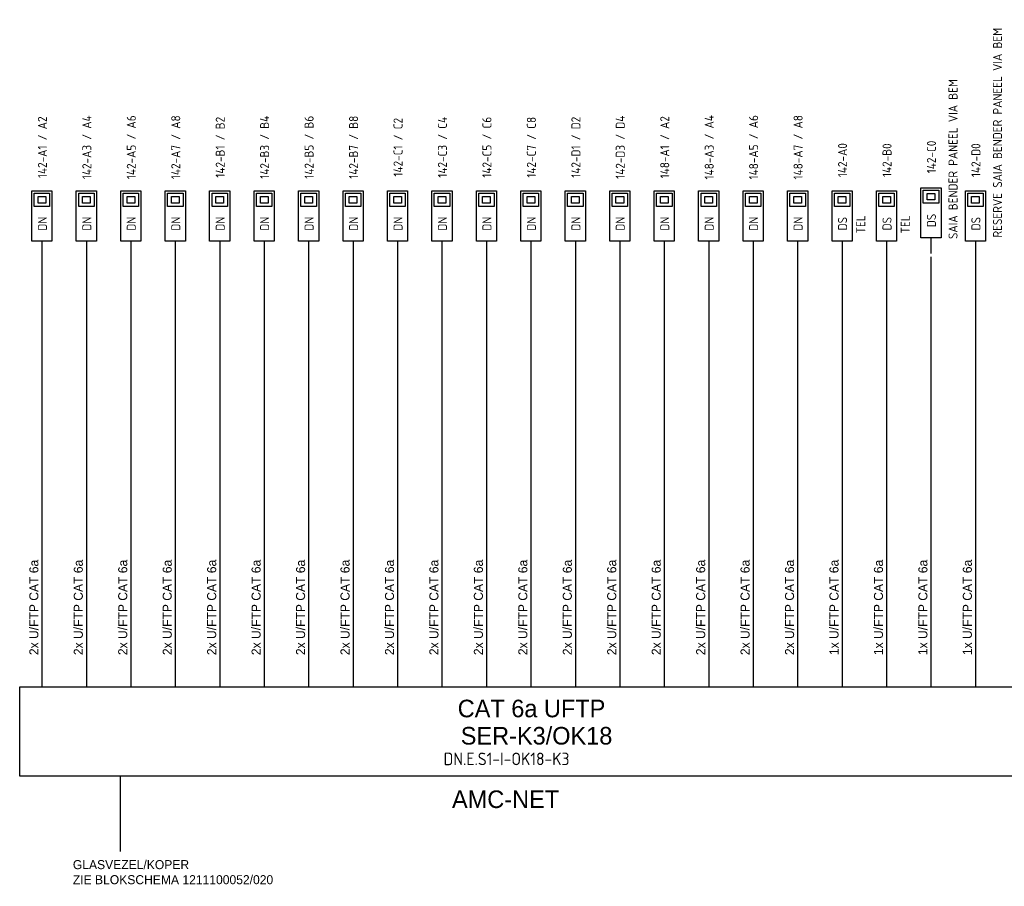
# Model space of a CAD drawing. Header units: millimetres. Extents: x 30 to 777, y 26 to 479.
# Tile 1 of 6: x 30 to 226, y 131 to 304. Entities that reach past the tile are written whole.
import ezdxf
from ezdxf.enums import TextEntityAlignment as Align

# ---------------------------------------------------------------- set-up
doc = ezdxf.new("R2010")
doc.units = ezdxf.units.MM
for name, color, linetype in [('AT$1A---_BIJSCHRIFT', 7, 'Continuous'), ('AT$1A---_TEKST', 2, 'Continuous'), ('E--L6100', 3, 'Continuous'), ('E--L6400', 3, 'Continuous'), ('EB6441--_ATTRIB', 2, 'Continuous'), ('EL6441--_DN', 7, 'Continuous')]:
    doc.layers.add(name, color=color, linetype=linetype)
doc.styles.add('GBB_ISOP', font='b-gbp3.shx')
doc.styles.add('NORATT', font='isocp.shx')
doc.styles.add('Normaal_staand', font='iso.shx')

# ---------------------------------------------------------------- blocks, each defined once
blk = doc.blocks.new('DATA-LS3')
at = {"layer": 'E--L6400', "color": 2, "linetype": 'Continuous'}
blk.add_line((3.1, 0), (0, 0), dxfattribs=at)
for points in [[(13.1, -2), (3.1, -2), (3.1, 2), (13.1, 2)], [(12.63, 1.53), (12.63, -1.54), (10.01, -1.54), (10.01, 1.53)], [(11.98, 0.76), (11.98, -0.77), (10.67, -0.77), (10.67, 0.76)]]:
    blk.add_lwpolyline(points, close=True, dxfattribs=at)
at = {"style": 'NORATT'}
for tag, flags, p in [('CODE', 9, (8.06, 6.75)), ('M_CODE', 8, (8.06, 3.75))]:
    blk.add_attdef(tag, text='', height=1.8, dxfattribs=dict(at, flags=flags)).set_placement(p, align=Align.MIDDLE_CENTER)
at = {"color": 1, "style": 'NORATT'}
blk.add_attdef('DATACODE', text='', height=1.8, dxfattribs=at).set_placement((8.06, 3.75), align=Align.MIDDLE_CENTER)
at = {"style": 'NORATT'}
for tag, flags, p in [('PANEEL', 9, (0, 3)), ('GRP', 8, (0, -5)), ('RUIMTE', 9, (0, -7.5))]:
    blk.add_attdef(tag, text='', height=1.8, dxfattribs=dict(at, flags=flags)).set_placement(p, align=Align.MIDDLE_LEFT)
at = {"color": 1, "style": 'NORATT'}
blk.add_attdef('DATA-TST', text='', height=1.8, dxfattribs=at).set_placement((4.62, 0), align=Align.MIDDLE_LEFT)

msp = doc.modelspace()

# ---------------------------------------------------------------- linework, layer by layer
at = {"color": 3}
for p, q in [((29.71, 170.85), (259.05, 170.85)), ((29.71, 153.01), (29.71, 170.85)), ((259.05, 153.01), (29.71, 153.01))]:
    msp.add_line(p, q, dxfattribs=at)
at = {"color": 1}
msp.add_line((49.71, 153.01), (49.71, 138.01), dxfattribs=at)
at = {"layer": 'E--L6100', "color": 1}
msp.add_line((34.13, 256.5), (34.13, 170.85), dxfattribs=at)
for points in [[(42.98, 256.5), (42.98, 170.85)], [(51.83, 256.5), (51.83, 170.85)], [(60.68, 256.5), (60.68, 170.85)], [(69.52, 256.5), (69.52, 170.85)], [(78.37, 256.5), (78.37, 170.85)], [(87.22, 256.5), (87.22, 170.85)], [(96.07, 256.5), (96.07, 170.85)], [(104.91, 256.5), (104.91, 170.85)], [(113.76, 256.5), (113.76, 170.85)], [(122.61, 256.5), (122.61, 170.85)], [(131.45, 256.5), (131.45, 170.85)], [(140.3, 256.5), (140.3, 170.85)], [(149.15, 256.5), (149.15, 170.85)], [(158, 256.5), (158, 170.85)], [(166.84, 256.5), (166.84, 170.85)], [(175.69, 256.5), (175.69, 170.85)], [(184.54, 256.5), (184.54, 170.85)], [(193.39, 256.5), (193.39, 170.85)], [(202.23, 256.5), (202.23, 170.85)], [(211.08, 256.5), (211.08, 170.85)], [(219.93, 256.5), (219.93, 170.85)]]:
    msp.add_lwpolyline(points, dxfattribs=at)

# ---------------------------------------------------------------- block references
at = {"layer": 'EL6441--_DN'}
ref = msp.add_blockref('DATA-LS3', (219.93, 256.5), dxfattribs=dict(at, rotation=90))
ref.add_attrib('DATACODE', '142-D0', dxfattribs={"layer": 'EB6441--_ATTRIB', "color": 1, "height": 1.8, "rotation": 90, "style": 'NORATT'}).set_placement((220.02, 275.73), align=Align.MIDDLE_CENTER)
ref.add_attrib('DATA-TST', 'DS', dxfattribs={"layer": 'EB6441--_ATTRIB', "color": 1, "height": 1.8, "rotation": 90, "style": 'NORATT'}).set_placement((220.02, 263.08), align=Align.MIDDLE_CENTER)
ref.add_attrib('M_CODE', 'RESERVE SAIA BENDER PANEEL VIA BEM', dxfattribs={"layer": 'EB6441--_ATTRIB', "color": 1, "height": 1.8, "rotation": 90, "style": 'NORATT', "flags": 8}).set_placement((224.32, 281.2), align=Align.MIDDLE_CENTER)
ref = msp.add_blockref('DATA-LS3', (211.08, 257.14), dxfattribs=dict(at, rotation=90))
ref.add_attrib('DATACODE', '142-C0', dxfattribs={"layer": 'EB6441--_ATTRIB', "color": 1, "height": 1.8, "rotation": 90, "style": 'NORATT'}).set_placement((211.17, 276.37), align=Align.MIDDLE_CENTER)
ref.add_attrib('DATA-TST', 'DS', dxfattribs={"layer": 'EB6441--_ATTRIB', "color": 1, "height": 1.8, "rotation": 90, "style": 'NORATT'}).set_placement((211.17, 263.72), align=Align.MIDDLE_CENTER)
ref.add_attrib('M_CODE', 'SAIA BENDER PANEEL VIA BEM', dxfattribs={"layer": 'EB6441--_ATTRIB', "color": 1, "height": 1.8, "rotation": 90, "style": 'NORATT', "flags": 8}).set_placement((215.47, 275.95), align=Align.MIDDLE_CENTER)
ref = msp.add_blockref('DATA-LS3', (34.13, 256.5), dxfattribs=dict(at, rotation=90))
ref.add_attrib('DATACODE', '142-A1 / A2', dxfattribs={"layer": 'EB6441--_ATTRIB', "color": 1, "height": 1.8, "rotation": 90, "style": 'NORATT'}).set_placement((34.23, 278.3), align=Align.MIDDLE_CENTER)
ref.add_attrib('DATA-TST', 'DN', dxfattribs={"layer": 'EB6441--_ATTRIB', "color": 1, "height": 1.8, "rotation": 90, "style": 'NORATT'}).set_placement((34.23, 263.08), align=Align.MIDDLE_CENTER)
ref = msp.add_blockref('DATA-LS3', (42.98, 256.5), dxfattribs=dict(at, rotation=90))
ref.add_attrib('DATACODE', '142-A3 / A4', dxfattribs={"layer": 'EB6441--_ATTRIB', "color": 1, "height": 1.8, "rotation": 90, "style": 'NORATT'}).set_placement((43.07, 278.3), align=Align.MIDDLE_CENTER)
ref.add_attrib('DATA-TST', 'DN', dxfattribs={"layer": 'EB6441--_ATTRIB', "color": 1, "height": 1.8, "rotation": 90, "style": 'NORATT'}).set_placement((43.07, 263.08), align=Align.MIDDLE_CENTER)
ref = msp.add_blockref('DATA-LS3', (51.83, 256.5), dxfattribs=dict(at, rotation=90))
ref.add_attrib('DATACODE', '142-A5 / A6', dxfattribs={"layer": 'EB6441--_ATTRIB', "color": 1, "height": 1.8, "rotation": 90, "style": 'NORATT'}).set_placement((51.92, 278.3), align=Align.MIDDLE_CENTER)
ref.add_attrib('DATA-TST', 'DN', dxfattribs={"layer": 'EB6441--_ATTRIB', "color": 1, "height": 1.8, "rotation": 90, "style": 'NORATT'}).set_placement((51.92, 263.08), align=Align.MIDDLE_CENTER)
ref = msp.add_blockref('DATA-LS3', (60.68, 256.5), dxfattribs=dict(at, rotation=90))
ref.add_attrib('DATACODE', '142-A7 / A8', dxfattribs={"layer": 'EB6441--_ATTRIB', "color": 1, "height": 1.8, "rotation": 90, "style": 'NORATT'}).set_placement((60.77, 278.3), align=Align.MIDDLE_CENTER)
ref.add_attrib('DATA-TST', 'DN', dxfattribs={"layer": 'EB6441--_ATTRIB', "color": 1, "height": 1.8, "rotation": 90, "style": 'NORATT'}).set_placement((60.77, 263.08), align=Align.MIDDLE_CENTER)
ref = msp.add_blockref('DATA-LS3', (69.52, 256.5), dxfattribs=dict(at, rotation=90))
ref.add_attrib('DATACODE', '142-B1 / B2', dxfattribs={"layer": 'EB6441--_ATTRIB', "color": 1, "height": 1.8, "rotation": 90, "style": 'NORATT'}).set_placement((69.62, 278.3), align=Align.MIDDLE_CENTER)
ref.add_attrib('DATA-TST', 'DN', dxfattribs={"layer": 'EB6441--_ATTRIB', "color": 1, "height": 1.8, "rotation": 90, "style": 'NORATT'}).set_placement((69.62, 263.08), align=Align.MIDDLE_CENTER)
ref = msp.add_blockref('DATA-LS3', (78.37, 256.5), dxfattribs=dict(at, rotation=90))
ref.add_attrib('DATACODE', '142-B3 / B4', dxfattribs={"layer": 'EB6441--_ATTRIB', "color": 1, "height": 1.8, "rotation": 90, "style": 'NORATT'}).set_placement((78.46, 278.3), align=Align.MIDDLE_CENTER)
ref.add_attrib('DATA-TST', 'DN', dxfattribs={"layer": 'EB6441--_ATTRIB', "color": 1, "height": 1.8, "rotation": 90, "style": 'NORATT'}).set_placement((78.46, 263.08), align=Align.MIDDLE_CENTER)
ref = msp.add_blockref('DATA-LS3', (87.22, 256.5), dxfattribs=dict(at, rotation=90))
ref.add_attrib('DATACODE', '142-B5 / B6', dxfattribs={"layer": 'EB6441--_ATTRIB', "color": 1, "height": 1.8, "rotation": 90, "style": 'NORATT'}).set_placement((87.31, 278.3), align=Align.MIDDLE_CENTER)
ref.add_attrib('DATA-TST', 'DN', dxfattribs={"layer": 'EB6441--_ATTRIB', "color": 1, "height": 1.8, "rotation": 90, "style": 'NORATT'}).set_placement((87.31, 263.08), align=Align.MIDDLE_CENTER)
ref = msp.add_blockref('DATA-LS3', (96.07, 256.5), dxfattribs=dict(at, rotation=90))
ref.add_attrib('DATACODE', '142-B7 / B8', dxfattribs={"layer": 'EB6441--_ATTRIB', "color": 1, "height": 1.8, "rotation": 90, "style": 'NORATT'}).set_placement((96.16, 278.3), align=Align.MIDDLE_CENTER)
ref.add_attrib('DATA-TST', 'DN', dxfattribs={"layer": 'EB6441--_ATTRIB', "color": 1, "height": 1.8, "rotation": 90, "style": 'NORATT'}).set_placement((96.16, 263.08), align=Align.MIDDLE_CENTER)
ref = msp.add_blockref('DATA-LS3', (104.91, 256.5), dxfattribs=dict(at, rotation=90))
ref.add_attrib('DATACODE', '142-C1 / C2', dxfattribs={"layer": 'EB6441--_ATTRIB', "color": 1, "height": 1.8, "rotation": 90, "style": 'NORATT'}).set_placement((105.01, 278.3), align=Align.MIDDLE_CENTER)
ref.add_attrib('DATA-TST', 'DN', dxfattribs={"layer": 'EB6441--_ATTRIB', "color": 1, "height": 1.8, "rotation": 90, "style": 'NORATT'}).set_placement((105.01, 263.08), align=Align.MIDDLE_CENTER)
ref = msp.add_blockref('DATA-LS3', (113.76, 256.5), dxfattribs=dict(at, rotation=90))
ref.add_attrib('DATACODE', '142-C3 / C4', dxfattribs={"layer": 'EB6441--_ATTRIB', "color": 1, "height": 1.8, "rotation": 90, "style": 'NORATT'}).set_placement((113.85, 278.3), align=Align.MIDDLE_CENTER)
ref.add_attrib('DATA-TST', 'DN', dxfattribs={"layer": 'EB6441--_ATTRIB', "color": 1, "height": 1.8, "rotation": 90, "style": 'NORATT'}).set_placement((113.85, 263.08), align=Align.MIDDLE_CENTER)
ref = msp.add_blockref('DATA-LS3', (122.61, 256.5), dxfattribs=dict(at, rotation=90))
ref.add_attrib('DATACODE', '142-C5 / C6', dxfattribs={"layer": 'EB6441--_ATTRIB', "color": 1, "height": 1.8, "rotation": 90, "style": 'NORATT'}).set_placement((122.7, 278.3), align=Align.MIDDLE_CENTER)
ref.add_attrib('DATA-TST', 'DN', dxfattribs={"layer": 'EB6441--_ATTRIB', "color": 1, "height": 1.8, "rotation": 90, "style": 'NORATT'}).set_placement((122.7, 263.08), align=Align.MIDDLE_CENTER)
ref = msp.add_blockref('DATA-LS3', (131.45, 256.5), dxfattribs=dict(at, rotation=90))
ref.add_attrib('DATACODE', '142-C7 / C8', dxfattribs={"layer": 'EB6441--_ATTRIB', "color": 1, "height": 1.8, "rotation": 90, "style": 'NORATT'}).set_placement((131.55, 278.3), align=Align.MIDDLE_CENTER)
ref.add_attrib('DATA-TST', 'DN', dxfattribs={"layer": 'EB6441--_ATTRIB', "color": 1, "height": 1.8, "rotation": 90, "style": 'NORATT'}).set_placement((131.55, 263.08), align=Align.MIDDLE_CENTER)
ref = msp.add_blockref('DATA-LS3', (140.3, 256.5), dxfattribs=dict(at, rotation=90))
ref.add_attrib('DATACODE', '142-D1 / D2', dxfattribs={"layer": 'EB6441--_ATTRIB', "color": 1, "height": 1.8, "rotation": 90, "style": 'NORATT'}).set_placement((140.4, 278.3), align=Align.MIDDLE_CENTER)
ref.add_attrib('DATA-TST', 'DN', dxfattribs={"layer": 'EB6441--_ATTRIB', "color": 1, "height": 1.8, "rotation": 90, "style": 'NORATT'}).set_placement((140.4, 263.08), align=Align.MIDDLE_CENTER)
ref = msp.add_blockref('DATA-LS3', (149.15, 256.5), dxfattribs=dict(at, rotation=90))
ref.add_attrib('DATACODE', '142-D3 / D4', dxfattribs={"layer": 'EB6441--_ATTRIB', "color": 1, "height": 1.8, "rotation": 90, "style": 'NORATT'}).set_placement((149.24, 278.3), align=Align.MIDDLE_CENTER)
ref.add_attrib('DATA-TST', 'DN', dxfattribs={"layer": 'EB6441--_ATTRIB', "color": 1, "height": 1.8, "rotation": 90, "style": 'NORATT'}).set_placement((149.24, 263.08), align=Align.MIDDLE_CENTER)
ref = msp.add_blockref('DATA-LS3', (158, 256.5), dxfattribs=dict(at, rotation=90))
ref.add_attrib('DATACODE', '148-A1 / A2', dxfattribs={"layer": 'EB6441--_ATTRIB', "color": 1, "height": 1.8, "rotation": 90, "style": 'NORATT'}).set_placement((158.09, 278.3), align=Align.MIDDLE_CENTER)
ref.add_attrib('DATA-TST', 'DN', dxfattribs={"layer": 'EB6441--_ATTRIB', "color": 1, "height": 1.8, "rotation": 90, "style": 'NORATT'}).set_placement((158.09, 263.08), align=Align.MIDDLE_CENTER)
ref = msp.add_blockref('DATA-LS3', (166.84, 256.5), dxfattribs=dict(at, rotation=90))
ref.add_attrib('DATACODE', '148-A3 / A4', dxfattribs={"layer": 'EB6441--_ATTRIB', "color": 1, "height": 1.8, "rotation": 90, "style": 'NORATT'}).set_placement((166.94, 278.3), align=Align.MIDDLE_CENTER)
ref.add_attrib('DATA-TST', 'DN', dxfattribs={"layer": 'EB6441--_ATTRIB', "color": 1, "height": 1.8, "rotation": 90, "style": 'NORATT'}).set_placement((166.94, 263.08), align=Align.MIDDLE_CENTER)
ref = msp.add_blockref('DATA-LS3', (175.69, 256.5), dxfattribs=dict(at, rotation=90))
ref.add_attrib('DATACODE', '148-A5 / A6', dxfattribs={"layer": 'EB6441--_ATTRIB', "color": 1, "height": 1.8, "rotation": 90, "style": 'NORATT'}).set_placement((175.78, 278.3), align=Align.MIDDLE_CENTER)
ref.add_attrib('DATA-TST', 'DN', dxfattribs={"layer": 'EB6441--_ATTRIB', "color": 1, "height": 1.8, "rotation": 90, "style": 'NORATT'}).set_placement((175.78, 263.08), align=Align.MIDDLE_CENTER)
ref = msp.add_blockref('DATA-LS3', (184.54, 256.5), dxfattribs=dict(at, rotation=90))
ref.add_attrib('DATACODE', '148-A7 / A8', dxfattribs={"layer": 'EB6441--_ATTRIB', "color": 1, "height": 1.8, "rotation": 90, "style": 'NORATT'}).set_placement((184.63, 278.3), align=Align.MIDDLE_CENTER)
ref.add_attrib('DATA-TST', 'DN', dxfattribs={"layer": 'EB6441--_ATTRIB', "color": 1, "height": 1.8, "rotation": 90, "style": 'NORATT'}).set_placement((184.63, 263.08), align=Align.MIDDLE_CENTER)
ref = msp.add_blockref('DATA-LS3', (193.39, 256.5), dxfattribs=dict(at, rotation=90))
ref.add_attrib('DATACODE', '142-A0', dxfattribs={"layer": 'EB6441--_ATTRIB', "color": 1, "height": 1.8, "rotation": 90, "style": 'NORATT'}).set_placement((193.48, 275.73), align=Align.MIDDLE_CENTER)
ref.add_attrib('DATA-TST', 'DS', dxfattribs={"layer": 'EB6441--_ATTRIB', "color": 1, "height": 1.8, "rotation": 90, "style": 'NORATT'}).set_placement((193.48, 263.08), align=Align.MIDDLE_CENTER)
ref.add_attrib('GRP', 'TEL', dxfattribs={"layer": 'EB6441--_ATTRIB', "color": 1, "height": 1.8, "rotation": -270, "style": 'NORATT', "oblique": 360, "flags": 8}).set_placement((197.12, 261.14), align=Align.MIDDLE_LEFT)
ref = msp.add_blockref('DATA-LS3', (202.23, 256.5), dxfattribs=dict(at, rotation=90))
ref.add_attrib('DATACODE', '142-B0', dxfattribs={"layer": 'EB6441--_ATTRIB', "color": 1, "height": 1.8, "rotation": 90, "style": 'NORATT'}).set_placement((202.33, 275.73), align=Align.MIDDLE_CENTER)
ref.add_attrib('DATA-TST', 'DS', dxfattribs={"layer": 'EB6441--_ATTRIB', "color": 1, "height": 1.8, "rotation": 90, "style": 'NORATT'}).set_placement((202.33, 263.08), align=Align.MIDDLE_CENTER)
ref.add_attrib('GRP', 'TEL', dxfattribs={"layer": 'EB6441--_ATTRIB', "color": 1, "height": 1.8, "rotation": -270, "style": 'NORATT', "oblique": 360, "flags": 8}).set_placement((205.97, 261.14), align=Align.MIDDLE_LEFT)

# ---------------------------------------------------------------- texts
at = {"layer": 'AT$1A---_BIJSCHRIFT', "color": 2, "style": 'Normaal_staand'}
msp.add_text('DN.E.S1-I-OK18-K3', height=2.5, dxfattribs=at).set_placement((114.08, 154.48), align=Align.BOTTOM_LEFT)
at = {"layer": 'AT$1A---_TEKST', "style": 'GBB_ISOP'}
for s, p in [('2x U/FTP CAT 6a', (33.97, 177.15)), ('2x U/FTP CAT 6a', (42.81, 177.15)), ('2x U/FTP CAT 6a', (51.66, 177.15)), ('2x U/FTP CAT 6a', (60.51, 177.15)), ('2x U/FTP CAT 6a', (69.36, 177.15)), ('2x U/FTP CAT 6a', (78.2, 177.15)), ('2x U/FTP CAT 6a', (87.05, 177.15)), ('2x U/FTP CAT 6a', (95.9, 177.15)), ('2x U/FTP CAT 6a', (104.75, 177.15)), ('2x U/FTP CAT 6a', (113.59, 177.15)), ('2x U/FTP CAT 6a', (122.44, 177.15)), ('2x U/FTP CAT 6a', (131.29, 177.15)), ('2x U/FTP CAT 6a', (140.14, 177.15)), ('2x U/FTP CAT 6a', (148.98, 177.15)), ('2x U/FTP CAT 6a', (157.83, 177.15)), ('2x U/FTP CAT 6a', (166.68, 177.15)), ('2x U/FTP CAT 6a', (175.52, 177.15)), ('2x U/FTP CAT 6a', (184.37, 177.15)), ('1x U/FTP CAT 6a', (193.22, 177.15)), ('1x U/FTP CAT 6a', (202.07, 177.15)), ('1x U/FTP CAT 6a', (210.91, 177.15)), ('1x U/FTP CAT 6a', (219.76, 177.15))]:
    msp.add_text(s, height=1.8, rotation=90, dxfattribs=at).set_placement(p, align=Align.BOTTOM_LEFT)
at = {"layer": 'AT$1A---_TEKST', "color": 3, "style": 'GBB_ISOP'}
for s, p in [('CAT 6a UFTP', (131.58, 166.52)), ('SER-K3/OK18', (132.58, 161.16)), ('AMC-NET', (126.41, 148.45))]:
    msp.add_text(s, height=3.5, dxfattribs=at).set_placement(p, align=Align.MIDDLE)
at = {"layer": 'AT$1A---_TEKST', "style": 'GBB_ISOP'}
for s, p in [('GLASVEZEL/KOPER', (40.29, 133.98)), ('ZIE BLOKSCHEMA 1211100052/020', (40.29, 130.98))]:
    msp.add_text(s, height=1.8, dxfattribs=at).set_placement(p, align=Align.BOTTOM_LEFT)

doc.saveas('drawing.dxf')
